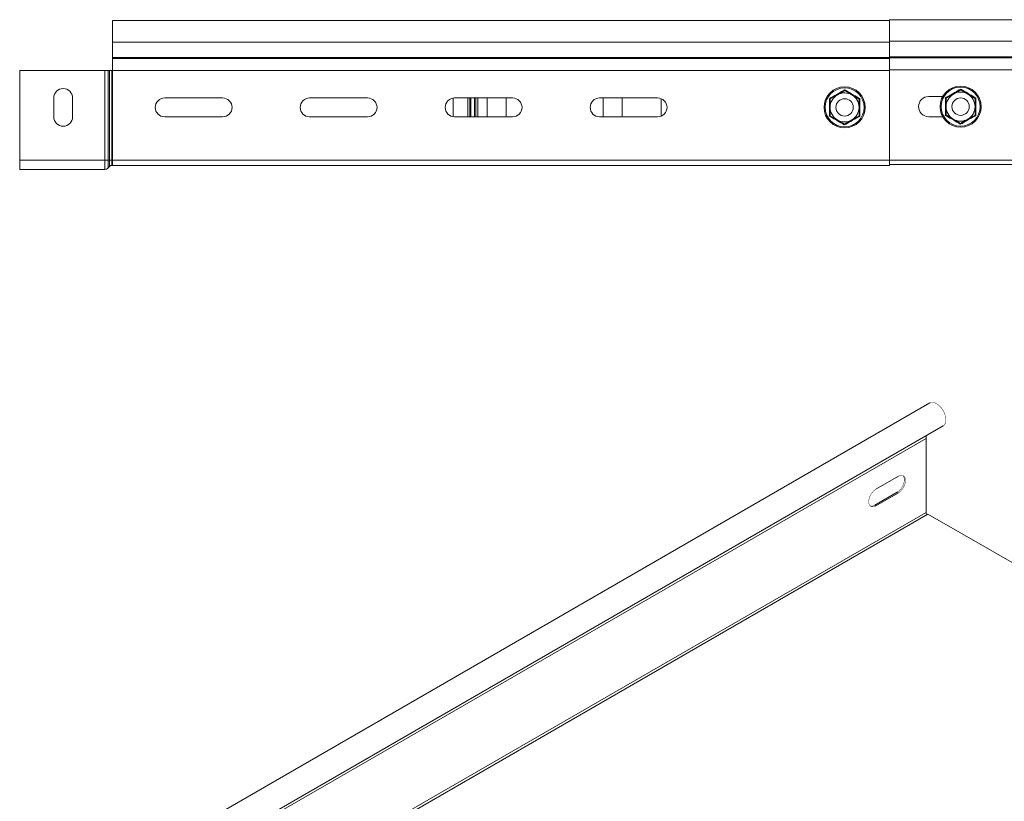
# Model space of a CAD drawing. Header units: millimetres. Extents: x 275 to 1984, y -1402 to 613.
# Tile 25 of 34: x 458 to 798, y 343 to 613. Entities that reach past the tile are written whole.
import ezdxf

# ---------------------------------------------------------------- set-up
doc = ezdxf.new("R2010")
doc.units = ezdxf.units.MM
doc.linetypes.add('K5LT32768', pattern=[0])
doc.linetypes.add('K5LT32769', pattern=[0])

msp = doc.modelspace()

# ---------------------------------------------------------------- linework, layer by layer
at = {"color": 7, "linetype": 'K5LT32768', "lineweight": 15}
for p, q in [((758.38, 612.46), (490.38, 612.46)), ((490.38, 605), (490.38, 612.46)), ((808.38, 612.71), (758.38, 612.71)), ((758.38, 605.25), (758.38, 612.71)), ((490.38, 605), (758.38, 605)), ((490.38, 599.69), (490.38, 605)), ((758.38, 605), (758.38, 605.25)), ((758.38, 605.25), (808.38, 605.25)), ((758.38, 599.94), (758.38, 605)), ((490.38, 599.33), (490.38, 599.69)), ((490.38, 599.69), (758.38, 599.69)), ((490.38, 595.2), (490.38, 599.33)), ((490.38, 599.33), (758.38, 599.33)), ((758.38, 599.58), (758.38, 599.94)), ((758.38, 599.94), (808.38, 599.94)), ((758.38, 595.45), (758.38, 599.58)), ((758.38, 599.58), (808.38, 599.58)), ((487.71, 595.2), (458.38, 595.2)), ((458.38, 564.26), (458.38, 595.2)), ((487.71, 564.26), (487.71, 595.2)), ((488.9, 595.2), (487.71, 595.2)), ((488.9, 564.26), (488.9, 595.2)), ((489.37, 595.2), (488.9, 595.2)), ((489.37, 564.26), (489.37, 595.2)), ((490.18, 595.2), (489.37, 595.2)), ((490.18, 564.26), (490.18, 595.2)), ((490.38, 595.2), (490.18, 595.2)), ((490.38, 564.26), (490.38, 595.2)), ((490.38, 595.2), (758.38, 595.2)), ((758.38, 564.21), (758.38, 595.45)), ((758.38, 595.45), (808.38, 595.45)), ((758.38, 564.26), (758.38, 595.2)), ((740.4, 586.8), (742.91, 588.23)), ((742.91, 588.52), (742.91, 588.23)), ((742.91, 588.23), (745.4, 586.78)), ((780.4, 587.05), (782.91, 588.48)), ((782.91, 588.77), (782.91, 588.48)), ((782.91, 588.48), (785.4, 587.03)), ((470.13, 585.71), (470.13, 579.21)), ((476.63, 579.21), (476.63, 585.71)), ((528.38, 585.71), (508.38, 585.71)), ((578.38, 585.71), (558.38, 585.71)), ((607.88, 579.24), (607.88, 585.67)), ((628.38, 585.71), (608.38, 585.71)), ((619.63, 579.63), (619.63, 585.71)), ((626.13, 585.71), (626.13, 579.63)), ((678.38, 585.71), (658.38, 585.71)), ((659.63, 579.63), (659.63, 585.71)), ((666.13, 585.71), (666.13, 579.63)), ((679.63, 579.63), (679.63, 585.46)), ((737.64, 585.51), (737.89, 585.36)), ((737.88, 582.48), (737.89, 585.36)), ((737.89, 585.36), (740.4, 586.8)), ((745.4, 586.78), (747.89, 585.32)), ((747.88, 582.43), (747.89, 585.32)), ((747.89, 585.32), (748.15, 585.47)), ((771.88, 586.21), (776.7, 586.21)), ((777.64, 585.76), (777.89, 585.61)), ((777.88, 582.73), (777.89, 585.61)), ((777.89, 585.61), (780.4, 587.05)), ((785.4, 587.03), (787.89, 585.57)), ((787.88, 582.68), (787.89, 585.57)), ((787.89, 585.57), (788.15, 585.72)), ((737.87, 579.59), (737.88, 582.48)), ((747.87, 579.55), (747.88, 582.43)), ((777.87, 579.84), (777.88, 582.73)), ((787.87, 579.8), (787.88, 582.68)), ((508.38, 579.21), (528.38, 579.21)), ((558.38, 579.21), (578.38, 579.21)), ((608.38, 579.21), (628.38, 579.21)), ((619.66, 579.21), (619.63, 579.63)), ((626.13, 579.63), (626.1, 579.21)), ((658.38, 579.21), (678.38, 579.21)), ((659.66, 579.21), (659.63, 579.63)), ((666.13, 579.63), (666.1, 579.21)), ((679.64, 579.46), (679.63, 579.63)), ((737.61, 579.45), (737.87, 579.59)), ((740.36, 578.14), (737.87, 579.59)), ((742.86, 576.68), (740.36, 578.14)), ((745.36, 578.11), (742.86, 576.68)), ((747.87, 579.55), (745.36, 578.11)), ((747.87, 579.55), (748.12, 579.4)), ((776.7, 579.21), (771.88, 579.21)), ((777.61, 579.7), (777.87, 579.84)), ((780.36, 578.39), (777.87, 579.84)), ((782.86, 576.93), (780.36, 578.39)), ((785.36, 578.36), (782.86, 576.93)), ((787.87, 579.8), (785.36, 578.36)), ((787.87, 579.8), (788.12, 579.65)), ((742.86, 576.68), (742.85, 576.39)), ((782.86, 576.93), (782.85, 576.64)), ((487.71, 564.26), (458.38, 564.26)), ((458.38, 561.06), (458.38, 564.26)), ((487.71, 561.06), (487.71, 564.26)), ((488.9, 564.26), (487.71, 564.26)), ((488.9, 561.58), (488.9, 564.26)), ((489.37, 564.26), (488.9, 564.26)), ((489.37, 562.1), (489.37, 564.26)), ((490.18, 564.26), (489.37, 564.26)), ((490.18, 562.46), (490.18, 564.26)), ((490.38, 564.26), (490.18, 564.26)), ((490.38, 562.46), (490.38, 564.26)), ((490.38, 564.26), (758.38, 564.26)), ((758.38, 562.46), (758.38, 564.26)), ((758.38, 564.21), (808.38, 564.21)), ((758.38, 563.71), (758.38, 564.21)), ((487.71, 561.06), (458.38, 561.06)), ((489.37, 562.1), (488.9, 561.58)), ((490.38, 562.46), (490.18, 562.46)), ((490.38, 562.46), (758.38, 562.46)), ((758.38, 562.71), (808.38, 562.71)), ((772.32, 480.48), (489.48, 317.2)), ((494.57, 309.63), (776.87, 472.6)), ((770.97, 468.26), (770.97, 442.75)), ((761.43, 455.2), (753.65, 450.71)), ((761.04, 449.71), (753.26, 445.22)), ((753.65, 444.99), (761.43, 449.48)), ((761.43, 449.48), (761.04, 449.71)), ((753.65, 444.99), (753.26, 445.22)), ((771.64, 442.15), (517.45, 295.41)), ((872.18, 384.11), (771.64, 442.15))]:
    msp.add_line(p, q, dxfattribs=at)
at = {"color": 8, "linetype": 'K5LT32769', "lineweight": 15, "true_color": 0x808080}
for p, q in [((612.89, 579.21), (612.89, 585.71)), ((613.58, 585.71), (613.58, 579.21)), ((613.98, 585.71), (613.98, 579.21)), ((615.28, 579.21), (615.28, 585.71)), ((615.68, 579.21), (615.68, 585.71)), ((616.38, 585.71), (616.38, 579.21)), ((514.34, 320.1), (770.97, 468.26)), ((516.99, 296.12), (770.97, 442.75))]:
    msp.add_line(p, q, dxfattribs=at)
at = {"color": 7, "linetype": 'K5LT32768', "const_width": 0.15}
for points in [[(776.87, 472.6), (777.15, 472.81), (777.59, 473.45), (777.8, 474.35), (777.76, 475.41), (777.47, 476.56), (776.96, 477.71), (776.26, 478.77), (775.43, 479.65), (774.54, 480.29), (773.65, 480.64), (772.83, 480.67), (772.32, 480.48)], [(762.97, 455.47), (763.18, 455.23), (763.48, 454.47), (763.48, 453.48), (763.18, 452.37), (762.63, 451.3), (761.88, 450.37), (761.04, 449.71)], [(761.43, 449.48), (762.27, 450.14), (763.02, 451.07), (763.57, 452.15), (763.86, 453.25), (763.86, 454.24), (763.57, 455.01), (763.02, 455.45), (762.27, 455.52), (761.43, 455.2)], [(753.65, 450.71), (752.8, 450.05), (752.06, 449.12), (751.51, 448.04), (751.21, 446.94), (751.21, 445.95), (751.51, 445.19), (752.06, 444.74), (752.8, 444.68), (753.65, 444.99)], [(753.26, 445.22), (752.41, 444.9), (751.72, 444.95)]]:
    msp.add_lwpolyline(points, dxfattribs=at)
at = {"color": 7, "linetype": 'K5LT32768', "lineweight": 15}
for centre, radius in [((742.88, 582.46), 7.1), ((742.88, 582.46), 6.73), ((782.88, 582.71), 7.1), ((782.88, 582.71), 6.73), ((742.88, 582.46), 3), ((782.88, 582.71), 3)]:
    msp.add_circle(centre, radius, dxfattribs=at)
for centre, radius, start, end in [((473.38, 585.71), 3.25, 0, 180), ((782.88, 582.71), 5, 59.7529, 119.7529), ((508.38, 582.46), 3.25, 90, 270), ((528.38, 582.46), 3.25, 270, 90), ((558.38, 582.46), 3.25, 90, 270), ((578.38, 582.46), 3.25, 270, 90), ((608.38, 582.46), 3.25, 90, 270), ((628.38, 582.46), 3.25, 270, 90), ((658.38, 582.46), 3.25, 90, 270), ((678.38, 582.46), 3.25, 270, 90), ((742.88, 582.46), 5, 119.7529, 179.7529), ((742.88, 582.46), 5, 59.7529, 119.7529), ((742.88, 582.46), 5, 359.7529, 59.7529), ((771.88, 582.71), 3.5, 90, 270), ((782.88, 582.71), 5, 119.7529, 179.7529), ((782.88, 582.71), 5, 359.7529, 59.7529), ((742.88, 582.46), 5, 179.7529, 239.7529), ((742.88, 582.46), 5, 299.7529, 359.7529), ((782.88, 582.71), 5, 179.7529, 239.7529), ((782.88, 582.71), 5, 299.7529, 359.7529), ((473.38, 579.21), 3.25, 180, 0), ((742.88, 582.46), 5, 239.7529, 299.7529), ((782.88, 582.71), 5, 239.7529, 299.7529), ((487.71, 562.66), 1.6, 270, 317.6859), ((490.18, 561.36), 1.1, 90, 137.6859), ((775.16, 468.29), 4.19, 166.6312, 180.516), ((772.42, 442.81), 1.44, 182.5472, 217.2606)]:
    msp.add_arc(centre, radius, start, end, dxfattribs=at)
for points, knots in [([(737.64, 585.51), (737.85, 585.63), (738.88, 586.21), (740.66, 587.21), (742.2, 588.11), (742.91, 588.52)], [0, 0, 0, 0, 0.118082, 0.592257, 1, 1, 1, 1]), ([(742.91, 588.52), (743.11, 588.4), (744.13, 587.8), (745.89, 586.76), (747.43, 585.87), (748.15, 585.47)], [0, 0, 0, 0, 0.118083, 0.592258, 1, 1, 1, 1]), ([(777.64, 585.76), (777.85, 585.88), (778.88, 586.46), (780.66, 587.46), (782.2, 588.36), (782.91, 588.77)], [0, 0, 0, 0, 0.118084, 0.592259, 1, 1, 1, 1]), ([(782.91, 588.77), (783.11, 588.65), (784.13, 588.05), (785.89, 587.01), (787.43, 586.12), (788.15, 585.72)], [0, 0, 0, 0, 0.118084, 0.592258, 1, 1, 1, 1]), ([(737.61, 579.45), (737.62, 579.68), (737.63, 580.87), (737.65, 582.91), (737.64, 584.69), (737.64, 585.51)], [0, 0, 0, 0, 0.118083, 0.592259, 1, 1, 1, 1]), ([(748.15, 585.47), (748.14, 585.23), (748.13, 584.04), (748.11, 582), (748.12, 580.22), (748.12, 579.4)], [0, 0, 0, 0, 0.118083, 0.592259, 1, 1, 1, 1]), ([(777.61, 579.7), (777.62, 579.93), (777.63, 581.12), (777.65, 583.16), (777.64, 584.94), (777.64, 585.76)], [0, 0, 0, 0, 0.118083, 0.592259, 1, 1, 1, 1]), ([(788.15, 585.72), (788.14, 585.48), (788.13, 584.29), (788.11, 582.25), (788.12, 580.47), (788.12, 579.65)], [0, 0, 0, 0, 0.118083, 0.592259, 1, 1, 1, 1]), ([(742.85, 576.39), (742.65, 576.51), (741.63, 577.12), (739.87, 578.16), (738.33, 579.04), (737.61, 579.45)], [0, 0, 0, 0, 0.118083, 0.592258, 1, 1, 1, 1]), ([(748.12, 579.4), (747.91, 579.28), (746.88, 578.71), (745.1, 577.7), (743.56, 576.8), (742.85, 576.39)], [0, 0, 0, 0, 0.118082, 0.592257, 1, 1, 1, 1]), ([(782.85, 576.64), (782.65, 576.76), (781.63, 577.37), (779.87, 578.41), (778.33, 579.29), (777.61, 579.7)], [0, 0, 0, 0, 0.118083, 0.592259, 1, 1, 1, 1]), ([(788.12, 579.65), (787.91, 579.53), (786.88, 578.96), (785.1, 577.95), (783.56, 577.05), (782.85, 576.64)], [0, 0, 0, 0, 0.118083, 0.592259, 1, 1, 1, 1])]:
    msp.add_open_spline(points, degree=3, knots=knots, dxfattribs=at)

doc.saveas('drawing.dxf')
